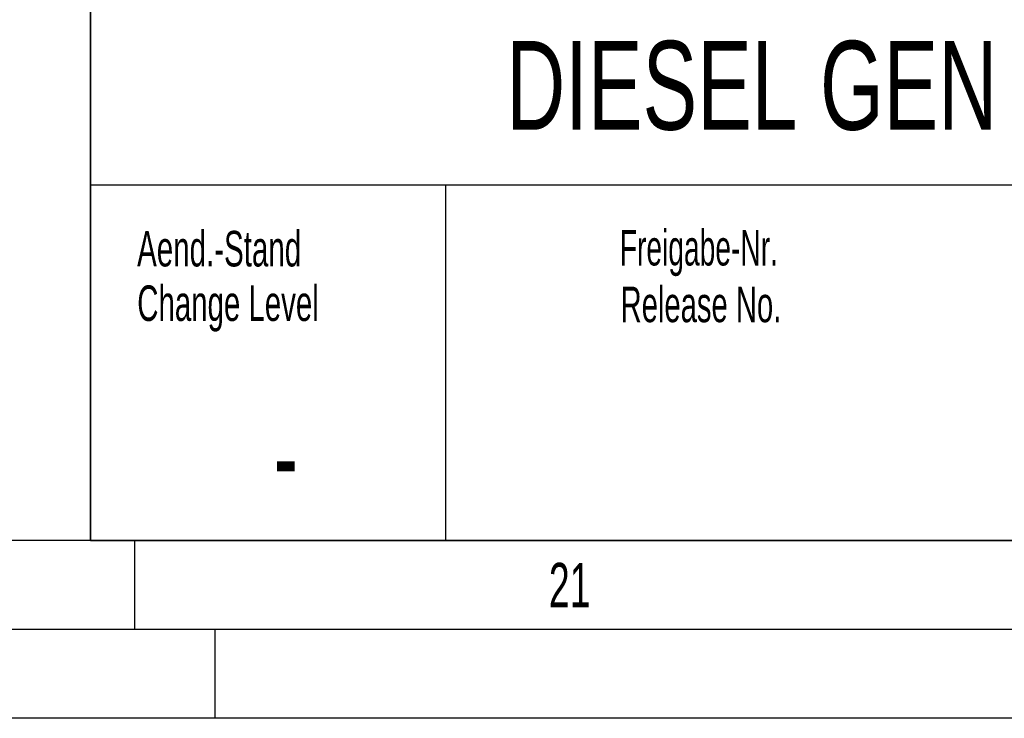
# Model space of a CAD drawing. Header units: millimetres. Extents: x 0 to 1189, y 0 to 841.
# Tile 157 of 217: x 988 to 1043, y 0 to 39. Entities that reach past the tile are written whole.
import ezdxf
from ezdxf.enums import TextEntityAlignment as Align

# ---------------------------------------------------------------- set-up
doc = ezdxf.new("R2010")
doc.units = ezdxf.units.MM
doc.header["$LTSCALE"] = 65.395
doc.layers.get('0').update_dxf_attribs({"linetype": 'CONTINUOUS'})
doc.styles.get("Standard").update_dxf_attribs({"font": 'txt', "width": 0.6})
doc.styles.add('TEXTSTYLE_2', font='txt')
doc.styles.add('TEXTSTYLE_3', font='txt', dxfattribs={"width": 0.8})

# ---------------------------------------------------------------- blocks, each defined once
blk = doc.blocks.new('*T2300')
at = {"color": 5, "linetype": 'Continuous'}
for p, q in [((0, 0), (187, 0)), ((0, 0), (0, -75)), ((187, 0), (187, -75)), ((0, -75), (187, -75))]:
    blk.add_line(p, q, dxfattribs=at)
at = {"color": 2, "linetype": 'Continuous', "style": 'TEXTSTYLE_3'}
for s, width, p in [('8M34DF_GENSET', 0.688645, (73.4, -6.75)), ('1.0', 0.547619, (121.614, -6.75)), ('8M34DF_GENSET', 0.688645, (73.4, -13.25)), ('1.0', 0.547619, (121.614, -13.25))]:
    blk.add_text(s, height=5, dxfattribs=dict(at, width=width)).set_placement(p)
for s, width, p in [('W882', 0.833333, (81.679, -22.5)), ('1:25', 0.511905, (128.405, -22.5)), ('-', 0.619048, (11, -72.75))]:
    blk.add_text(s, height=5, dxfattribs=dict(at, width=width)).set_placement(p, align=Align.CENTER)
for s, width, p in [('~80000', 0.690476, (185.6, -22.5)), ('1', 0.47619, (185.6, -62.75)), ('1', 0.47619, (185.6, -73.25))]:
    blk.add_text(s, height=5, dxfattribs=dict(at, width=width)).set_placement(p, align=Align.RIGHT)
at = {"color": 5, "linetype": 'Continuous', "width": 0.761905}
blk.add_text('mK', height=2, dxfattribs=at).set_placement((45.071, -31), align=Align.CENTER)
at = {"color": 7, "linetype": 'Continuous', "style": 'TEXTSTYLE_3'}
for s, width, p in [('Aggregat - Einbauzeichnung', 0.604396, (23.4, -43.125)), ('DIESEL GEN SET INSTALLATION DRAWING', 0.689116, (23.4, -51.875))]:
    blk.add_text(s, height=5, dxfattribs=dict(at, width=width)).set_placement(p)
at = {"color": 7, "linetype": 'Continuous', "style": 'TEXTSTYLE_3', "width": 0.688645}
blk.add_text('8M34DF GENSET', height=5, dxfattribs=at).set_placement((121.5, -72.75), align=Align.CENTER)

msp = doc.modelspace()

# ---------------------------------------------------------------- linework, layer by layer
at = {"color": 6, "linetype": 'Continuous'}
for p, q in [((992, 10), (992, 85)), ((1184, 5), (5, 5))]:
    msp.add_line(p, q, dxfattribs=at)
at = {"color": 7, "linetype": 'Continuous'}
for p, q in [((1179, 30), (992, 30)), ((1012, 10), (1012, 30))]:
    msp.add_line(p, q, dxfattribs=at)
at = {"color": 5, "linetype": 'Continuous'}
for p, q in [((1179, 10), (10, 10)), ((994.5, 5), (994.5, 10)), ((999, 5), (999, 0)), ((1189, 0), (0, 0))]:
    msp.add_line(p, q, dxfattribs=at)

# ---------------------------------------------------------------- block references
msp.add_blockref('*T2300', (992, 85))

# ---------------------------------------------------------------- texts
for s, height, style, width, p in [('Aend.-Stand', 2, 'TEXTSTYLE_3', 0.621212, (994.62617, 25.43176)), ('Freigabe-Nr.', 2, 'TEXTSTYLE_3', 0.593254, (1021.79731, 25.48415)), ('Change Level', 2, 'TEXTSTYLE_3', 0.619048, (994.63475, 22.3631)), ('Release No.', 2, 'TEXTSTYLE_3', 0.614719, (1021.8433, 22.29466)), ('21', 2.50001, 'TEXTSTYLE_2', 0.630952, (1017.806, 6.248))]:
    msp.add_text(s, height=height, dxfattribs=dict(at, style=style, width=width)).set_placement(p)

doc.saveas('drawing.dxf')
